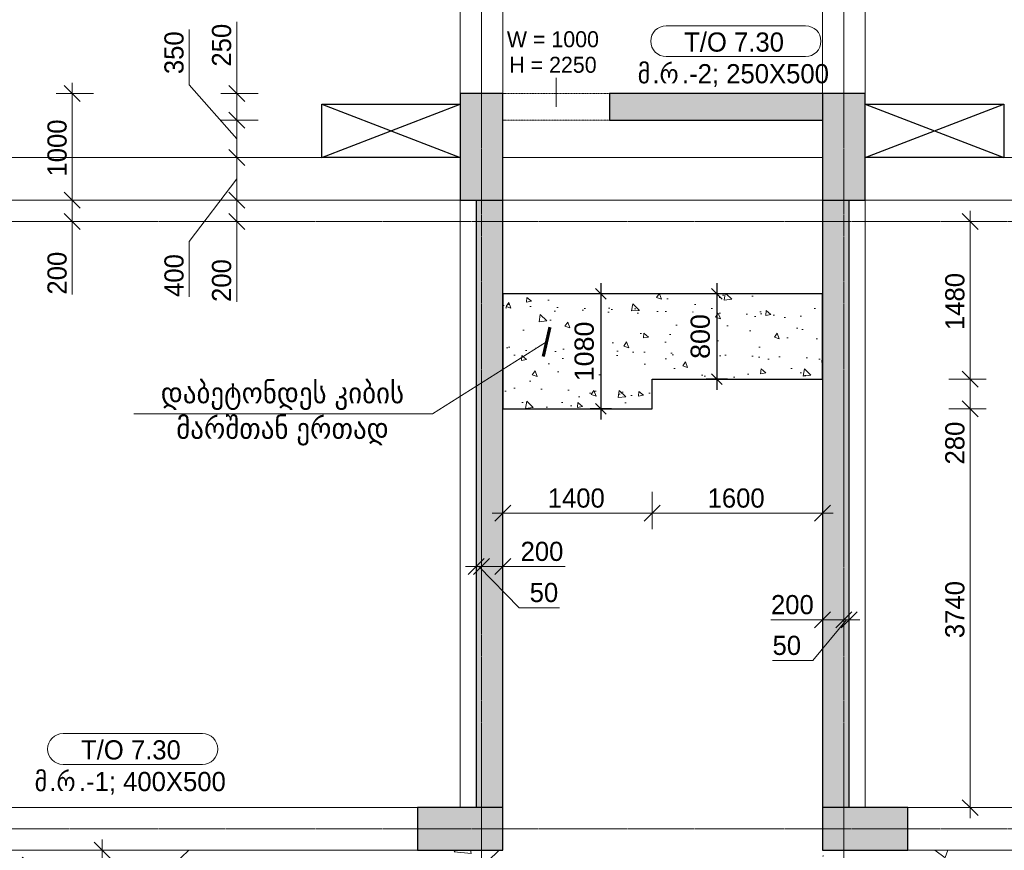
# Model space of a CAD drawing. Header units: millimetres. Extents: x -21500 to 4800, y -5900 to 33113.
# Tile 3 of 8: x -14384 to -5145, y -200 to 7592. Entities that reach past the tile are written whole.
import ezdxf

# ---------------------------------------------------------------- set-up
doc = ezdxf.new("R2010")
doc.units = ezdxf.units.MM
for name, pattern in [('StructuralPlan-L02$0$Grid Line', [22.225, 12.7, -3.175, 3.175, -3.175]), ('StructuralPlan-L02$0$Hidden', [7.14375, 4.7625, -2.38125]), ('StructuralPlan-L02$0$Hidden 1_5', [2.2, 1.5, -0.7]), ('StructuralPlan-L02$0$Overhead', [3.96875, 2.38125, -1.5875])]:
    doc.linetypes.add(name, pattern=pattern)
doc.layers.get('Defpoints').update_dxf_attribs({"color": 6})
for name, color, linetype, lineweight in [('S - DIM', 7, 'Continuous', 5), ('S - HATCH', 252, 'Continuous', 5), ('S - LINE', 7, 'Continuous', 20), ('S - SLAB', 7, 'Continuous', 30), ('S - TEXT', 7, 'Continuous', 9), ('StructuralPlan-L02$0$A-010-D_DIM', 7, 'Continuous', 5), ('StructuralPlan-L02$0$A-010-D_DIM-100', 7, 'Continuous', 5), ('StructuralPlan-L02$0$A-200-M_WALL_EXT', 7, 'Continuous', 30), ('StructuralPlan-L02$0$A-200-M_WALL_PAT', 7, 'Continuous', 30), ('StructuralPlan-L02$0$A-230-M_FLOOR', 7, 'Continuous', 30), ('StructuralPlan-L02$0$A-230-MH_FLOOR', 7, 'StructuralPlan-L02$0$Hidden', 15), ('StructuralPlan-L02$0$A-325-A_DOOR', 7, 'Continuous', 5), ('StructuralPlan-L02$0$A-325-M_DOOR', 7, 'Continuous', 5), ('StructuralPlan-L02$0$S-280-A_STRUCT_FRAME', 7, 'Continuous', 5), ('StructuralPlan-L02$0$S-280-M_COLUMN', 7, 'Continuous', 30), ('StructuralPlan-L02$0$S-280-M_COLUMN main', 7, 'Continuous', 30), ('StructuralPlan-L02$0$S-280-M_STRUCT_FRAME 4', 7, 'StructuralPlan-L02$0$Hidden 1_5', 5), ('StructuralPlan-L02$0$Z-030-M_GRID', 7, 'Continuous', 5)]:
    doc.layers.add(name, color=color, linetype=linetype, lineweight=lineweight)
doc.styles.add('Cubicon', font='Cubicon.ttf')
doc.styles.get("Standard").update_dxf_attribs({"font": 'arial.ttf'})
doc.styles.add('StructuralPlan-L02$0$Cubicon_2', font='Cubicon.ttf', dxfattribs={"height": 180})
doc.styles.add('StructuralPlan-L02$0$Cubicon_3', font='Cubicon.ttf', dxfattribs={"height": 150})
doc.styles.add('StructuralPlan-L02$0$Cubicon_4', font='Cubicon.ttf', dxfattribs={"height": 180})
doc.linetypes.add('ZIGZAG', pattern='A,0.00254,-5.08,[131,ltypeshp.shx,S=5.08,R=0,X=-5.08,Y=0],-10.16,[131,ltypeshp.shx,S=5.08,R=180,X=5.08,Y=0],-5.08', length=20.32254)
doc.dimstyles.new('CUB-M-100', dxfattribs={"dimscale": 100, "dimtxt": 1.8, "dimasz": 1.5, "dimexe": 1.5, "dimexo": 2, "dimgap": 1, "dimtad": 0, "dimdec": 0, "dimzin": 3, "dimdsep": 46, "dimtxsty": 'Cubicon', "dimblk": 'OBLIQUE', "dimcen": 1.5, "dimdle": 1, "dimazin": 2, "dimtfac": 0.75, "dimtdec": 0, "dimtmove": 0, "dimatfit": 3, "dimldrblk": 'SMALL', "dimfxl": 1, "dimtolj": 1, "dimtzin": 0, "dimlwd": -1, "dimlwe": -1, "dimarcsym": 0})
doc.dimstyles.new('SPDS 100', dxfattribs={"dimscale": 100, "dimtxt": 1.8, "dimasz": 1, "dimexe": 1, "dimexo": 0.625, "dimtad": 1, "dimdec": 0, "dimrnd": 0.001, "dimtxsty": 'Standard', "dimblk": 'OBLIQUE', "dimcen": 2.5, "dimdle": 1, "dimadec": 0, "dimazin": 2, "dimtfac": 0.75, "dimtdec": 0, "dimtmove": 1, "dimatfit": 3, "dimldrblk": 'OBLIQUE', "dimfxl": 1, "dimfxlon": 1, "dimtolj": 1, "dimarcsym": 0})
doc.dimstyles.new('StructuralPlan-L02$0$CUB_DIM_1_8', dxfattribs={"dimscale": 304.8, "dimtxt": 181.601257, "dimasz": 0.492126, "dimexe": 0.492126, "dimexo": 0.0625, "dimgap": 0, "dimtad": 1, "dimdec": 0, "dimzin": 0, "dimdsep": 46, "dimtxsty": 'StructuralPlan-L02$0$Cubicon_2', "dimblk1": 'StructuralPlan-L02$0$_Oblique', "dimblk2": 'StructuralPlan-L02$0$_Oblique', "dimsah": 1, "dimcen": 0.09, "dimdle": 0.328084, "dimazin": 0, "dimtfac": 1, "dimtdec": 4, "dimtix": 1, "dimtmove": 0, "dimatfit": 3, "dimfxl": 0.656168, "dimfxlon": 1, "dimtvp": 1, "dimtolj": 1, "dimtzin": 0, "dimarcsym": 2})
doc.dimstyles.new('StructuralPlan-L02$0$CUB_DIM_1_8_1', dxfattribs={"dimscale": 304.8, "dimtxt": 181.601257, "dimasz": 0.492126, "dimexe": 0.492126, "dimexo": 0.0625, "dimgap": 0, "dimtad": 1, "dimdec": 0, "dimzin": 0, "dimdsep": 46, "dimtxsty": 'StructuralPlan-L02$0$Cubicon_2', "dimblk1": 'StructuralPlan-L02$0$_Oblique', "dimblk2": 'StructuralPlan-L02$0$_Oblique', "dimsah": 1, "dimcen": 0.09, "dimdle": 0.328084, "dimazin": 0, "dimtfac": 1, "dimtdec": 4, "dimtix": 1, "dimtmove": 1, "dimatfit": 3, "dimfxl": 0.656168, "dimfxlon": 1, "dimtvp": 1, "dimtolj": 1, "dimtzin": 0, "dimarcsym": 2})
pattern_1 = [(43.548, (-111060.8, -88068.5), (-1382.423, 1454.328), []), (48.548, (-111060.8, -88068.5), (1914.067, -216.457), [200.653, -2207.183]), (353.548, (-111060.8, -88068.5), (-320.1, 2021.156), [160.522, -1765.746]), (99, (-110901.3, -88086.5), (1593.953, 1804.714), [170.528, -1875.818]), (44.733, (-111047.3, -87533.6), (2843.137, -514.994), [300.98, -3310.774]), (95.184, (-110810.4, -87576.5), (2565.79, 2541.947), [255.794, -2813.726]), (349.733, (-111047.3, -87533.6), (2565.77, 2541.965), [240.784, -2648.62]), (19.548, (-110783.2, -87674.1), (1569.14, -1117.276), [200.653, -2207.183]), (324.548, (-110783.2, -87674.1), (699.908, 1922.927), [160.522, -1765.746]), (70, (-110652.5, -87767.2), (2269.045, 805.675), [170.528, -1875.818]), (36.048, (-111060.84, -88068.5), (36.7263, 593.0033), [14.95, -1147.9456, 14.95, -1180.05, -1181.623]), (36.048, (-111060.84, -88068.5), (36.7263, 593.0033), [-2357.8956, 14.95, -1166.673]), (6.048, (-111060.84, -88068.5), (486.881, 691.3504), [14.95, -666.3784, 14.95, -1121.192, -450.3545]), (6.048, (-111060.84, -88068.5), (486.881, 691.3504), [-1817.47, 14.95, -435.4045]), (326.048, (-111458.45, -88058.43), (950.791, -64.3417), [14.95, -430.9455, 14.95, -1376.244, -1846.0075]), (326.048, (-111458.45, -88058.43), (950.791, -64.3417), [-1837.0896, 14.95, -1831.0575]), (316.048, (-111636.75, -88053.9), (1044.3507, 152.131), [14.95, -564.714, 14.95, -908.9456, -1310.933]), (316.048, (-111636.75, -88053.9), (1044.3507, 152.131), [-1503.56, 14.95, -1295.983])]

# ---------------------------------------------------------------- blocks, each defined once
blk = doc.blocks.new('StructuralPlan-L02$0$00_CUB_DR_XX ღიობი - B1_1000X2250_USED-2918424-L02')
at = {"layer": 'StructuralPlan-L02$0$A-325-M_DOOR', "linetype": 'StructuralPlan-L02$0$Overhead'}
for p, q in [((-508.2, 125), (491.8, 125)), ((-508.2, -125), (491.8, -125))]:
    blk.add_line(p, q, dxfattribs=at)
blk = doc.blocks.new('StructuralPlan-L02$0$00_CUB_რიგელის თეგი_ზედა ნიშნული_კვეთი_მარკირება - მარკირება-კვეთი-ნიშნული-1405924-L02')
at = {"layer": 'StructuralPlan-L02$0$S-280-A_STRUCT_FRAME'}
for p, q in [((6.541, 3.047), (-6.541, 3.047)), ((-6.541, 0.156), (6.541, 0.156))]:
    blk.add_line(p, q, dxfattribs=at)
for centre, start, end in [((-6.541, 1.602), 90, 270), ((6.541, 1.602), 270, 90)]:
    blk.add_arc(centre, 1.445, start, end, dxfattribs=at)
blk = doc.blocks.new('StructuralPlan-L02$0$DIMBLOCK55-L02')
at = {"layer": 'StructuralPlan-L02$0$A-010-D_DIM-100', "transparency": 16777216}
for p, q in [((-6850, 1961.5), (-6850, 2161.5)), ((-6650, 1961.5), (-6650, 2161.5)), ((-6850, 1961.5), (-6775, 2036.5)), ((-6650, 1961.5), (-6575, 2036.5)), ((-7334.8, 1961.5), (-6815.7, 1961.5)), ((-6950, 1961.5), (-6650, 1961.5)), ((-6850, 1961.5), (-6925, 1886.5)), ((-6850, 1961.5), (-6850, 1811.5)), ((-6815.7, 1961.5), (-6750, 1961.5)), ((-6650, 1961.5), (-6725, 1886.5)), ((-6650, 1961.5), (-6650, 1811.5))]:
    blk.add_line(p, q, dxfattribs=at)
at = {"layer": 'StructuralPlan-L02$0$A-010-D_DIM-100', "color": 0, "transparency": 16777216, "insert": (-7334.8, 2194.6), "char_height": 180, "width": 502.896, "attachment_point": 1, "line_spacing_factor": 0.931288, "style": 'StructuralPlan-L02$0$Cubicon_2'}
blk.add_mtext('200', dxfattribs=at)
blk = doc.blocks.new('StructuralPlan-L02$0$_Oblique')
at = {"color": 0, "linetype": 'ByBlock', "lineweight": -2}
blk.add_line((-0.5, -0.5), (0.5, 0.5), dxfattribs=at)
blk = doc.blocks.new('StructuralPlan-L02$0$DIMBLOCK56-L02')
at = {"layer": 'StructuralPlan-L02$0$A-010-D_DIM-100', "transparency": 16777216}
for p, q in [((-6650, 1961.5), (-6650, 2161.5)), ((-6600, 1961.5), (-6600, 2161.5)), ((-6650, 1961.5), (-6575, 2036.5)), ((-6600, 1961.5), (-6525, 2036.5)), ((-6940.6, 1579.6), (-6625, 1961.5)), ((-6650, 1961.5), (-6725, 1886.5)), ((-6600, 1961.5), (-6675, 1886.5)), ((-6650, 1961.5), (-6500, 1961.5)), ((-6650, 1961.5), (-6650, 1811.5)), ((-6600, 1961.5), (-6600, 1811.5)), ((-7320, 1579.6), (-6940.6, 1579.6))]:
    blk.add_line(p, q, dxfattribs=at)
at = {"layer": 'StructuralPlan-L02$0$A-010-D_DIM-100', "color": 0, "transparency": 16777216, "insert": (-7320, 1812.6), "char_height": 180, "width": 335.264, "attachment_point": 1, "line_spacing_factor": 0.931288, "style": 'StructuralPlan-L02$0$Cubicon_2'}
blk.add_mtext('50', dxfattribs=at)
blk = doc.blocks.new('StructuralPlan-L02$0$DIMBLOCK57-L02')
at = {"layer": 'StructuralPlan-L02$0$A-010-D_DIM-100', "transparency": 16777216}
for p, q in [((-10100, 2461.5), (-10100, 2661.5)), ((-10050, 2461.5), (-10050, 2661.5)), ((-10100, 2461.5), (-10025, 2536.5)), ((-10050, 2461.5), (-9975, 2536.5)), ((-10200, 2461.5), (-10050, 2461.5)), ((-10100, 2461.5), (-10175, 2386.5)), ((-10050, 2461.5), (-10125, 2386.5)), ((-10100, 2461.5), (-10100, 2311.5)), ((-9698.7, 2075.7), (-10075, 2461.5)), ((-10050, 2461.5), (-10050, 2311.5)), ((-9319.3, 2075.7), (-9698.7, 2075.7))]:
    blk.add_line(p, q, dxfattribs=at)
at = {"layer": 'StructuralPlan-L02$0$A-010-D_DIM-100', "color": 0, "transparency": 16777216, "insert": (-9598.7, 2308.8), "char_height": 180, "width": 335.264, "attachment_point": 1, "line_spacing_factor": 0.931288, "style": 'StructuralPlan-L02$0$Cubicon_2'}
blk.add_mtext('50', dxfattribs=at)
blk = doc.blocks.new('StructuralPlan-L02$0$DIMBLOCK58-L02')
at = {"layer": 'StructuralPlan-L02$0$A-010-D_DIM-100', "transparency": 16777216}
for p, q in [((-10050, 2461.5), (-10050, 2661.5)), ((-9850, 2461.5), (-9850, 2661.5)), ((-10050, 2461.5), (-9975, 2536.5)), ((-9850, 2461.5), (-9775, 2536.5)), ((-10050, 2461.5), (-10125, 2386.5)), ((-10050, 2461.5), (-9750, 2461.5)), ((-10050, 2461.5), (-10050, 2311.5)), ((-9784.2, 2461.5), (-9950, 2461.5)), ((-9850, 2461.5), (-9925, 2386.5)), ((-9850, 2461.5), (-9850, 2311.5)), ((-9265.2, 2461.5), (-9784.2, 2461.5))]:
    blk.add_line(p, q, dxfattribs=at)
at = {"layer": 'StructuralPlan-L02$0$A-010-D_DIM-100', "color": 0, "transparency": 16777216, "insert": (-9684.2, 2694.6), "char_height": 180, "width": 502.896, "attachment_point": 1, "line_spacing_factor": 0.931288, "style": 'StructuralPlan-L02$0$Cubicon_2'}
blk.add_mtext('200', dxfattribs=at)
blk = doc.blocks.new('StructuralPlan-L02$0$DIMBLOCK64-L02')
at = {"layer": 'StructuralPlan-L02$0$A-010-D_DIM-100', "transparency": 16777216}
for p, q in [((-5466.7, 3940), (-5541.7, 4015)), ((-5466.7, 3940), (-5666.7, 3940)), ((-5466.7, 100), (-5466.7, 3940)), ((-5466.7, 3940), (-5391.7, 3865)), ((-5466.7, 3940), (-5316.7, 3940)), ((-5466.7, 200), (-5666.7, 200)), ((-5466.7, 200), (-5541.7, 275)), ((-5466.7, 200), (-5391.7, 125)), ((-5466.7, 200), (-5316.7, 200))]:
    blk.add_line(p, q, dxfattribs=at)
at = {"layer": 'StructuralPlan-L02$0$A-010-D_DIM-100', "color": 0, "transparency": 16777216, "insert": (-5699.8, 1790.6), "char_height": 180, "width": 670.528, "attachment_point": 1, "rotation": 90, "line_spacing_factor": 0.931288, "style": 'StructuralPlan-L02$0$Cubicon_2'}
blk.add_mtext('3740', dxfattribs=at)
blk = doc.blocks.new('StructuralPlan-L02$0$DIMBLOCK65-L02')
at = {"layer": 'StructuralPlan-L02$0$A-010-D_DIM-100', "transparency": 16777216}
for p, q in [((-5466.7, 4220), (-5541.7, 4295)), ((-5466.7, 4220), (-5666.7, 4220)), ((-5466.7, 3940), (-5466.7, 4220)), ((-5466.7, 4220), (-5391.7, 4145)), ((-5466.7, 4220), (-5316.7, 4220)), ((-5466.7, 3938.6), (-5466.7, 4080)), ((-5466.7, 3940), (-5541.7, 4015)), ((-5466.7, 3940), (-5666.7, 3940)), ((-5466.7, 3940), (-5391.7, 3865)), ((-5466.7, 3940), (-5316.7, 3940)), ((-5466.7, 3419.5), (-5466.7, 3938.6))]:
    blk.add_line(p, q, dxfattribs=at)
at = {"layer": 'StructuralPlan-L02$0$A-010-D_DIM-100', "color": 0, "transparency": 16777216, "insert": (-5699.8, 3419.5), "char_height": 180, "width": 502.896, "attachment_point": 1, "rotation": 90, "line_spacing_factor": 0.931288, "style": 'StructuralPlan-L02$0$Cubicon_2'}
blk.add_mtext('280', dxfattribs=at)
blk = doc.blocks.new('StructuralPlan-L02$0$DIMBLOCK66-L02')
at = {"layer": 'StructuralPlan-L02$0$A-010-D_DIM-100', "transparency": 16777216}
for p, q in [((-5466.7, 5700), (-5541.7, 5775)), ((-5466.7, 4220), (-5466.7, 5800)), ((-5466.7, 5700), (-5666.7, 5700)), ((-5466.7, 5700), (-5391.7, 5625)), ((-5466.7, 5700), (-5316.7, 5700)), ((-5466.7, 4220), (-5541.7, 4295)), ((-5466.7, 4220), (-5666.7, 4220)), ((-5466.7, 4220), (-5391.7, 4145)), ((-5466.7, 4220), (-5316.7, 4220))]:
    blk.add_line(p, q, dxfattribs=at)
at = {"layer": 'StructuralPlan-L02$0$A-010-D_DIM-100', "color": 0, "transparency": 16777216, "insert": (-5699.8, 4680.6), "char_height": 180, "width": 670.528, "attachment_point": 1, "rotation": 90, "line_spacing_factor": 0.931288, "style": 'StructuralPlan-L02$0$Cubicon_2'}
blk.add_mtext('1480', dxfattribs=at)
blk = doc.blocks.new('StructuralPlan-L02$0$DIMBLOCK67-L02')
at = {"layer": 'StructuralPlan-L02$0$A-010-D_DIM-100', "transparency": 16777216}
for p, q in [((-9850, 2961.5), (-9850, 3161.5)), ((-8450, 2961.5), (-8450, 3161.5)), ((-9950, 2961.5), (-8450, 2961.5)), ((-9850, 2961.5), (-9925, 2886.5)), ((-9850, 2961.5), (-9775, 3036.5)), ((-9850, 2961.5), (-9850, 2811.5)), ((-8450, 2961.5), (-8525, 2886.5)), ((-8450, 2961.5), (-8375, 3036.5)), ((-8450, 2961.5), (-8450, 2811.5))]:
    blk.add_line(p, q, dxfattribs=at)
at = {"layer": 'StructuralPlan-L02$0$A-010-D_DIM-100', "color": 0, "transparency": 16777216, "insert": (-9429.4, 3194.6), "char_height": 180, "width": 670.528, "attachment_point": 1, "line_spacing_factor": 0.931288, "style": 'StructuralPlan-L02$0$Cubicon_2'}
blk.add_mtext('1400', dxfattribs=at)
blk = doc.blocks.new('StructuralPlan-L02$0$DIMBLOCK68-L02')
at = {"layer": 'StructuralPlan-L02$0$A-010-D_DIM-100', "transparency": 16777216}
for p, q in [((-8450, 2961.5), (-8450, 3161.5)), ((-6850, 2961.5), (-6850, 3161.5)), ((-8450, 2961.5), (-8525, 2886.5)), ((-8450, 2961.5), (-8375, 3036.5)), ((-8450, 2961.5), (-6750, 2961.5)), ((-8450, 2961.5), (-8450, 2811.5)), ((-6850, 2961.5), (-6925, 2886.5)), ((-6850, 2961.5), (-6775, 3036.5)), ((-6850, 2961.5), (-6850, 2811.5))]:
    blk.add_line(p, q, dxfattribs=at)
at = {"layer": 'StructuralPlan-L02$0$A-010-D_DIM-100', "color": 0, "transparency": 16777216, "insert": (-7929.4, 3194.6), "char_height": 180, "width": 670.528, "attachment_point": 1, "line_spacing_factor": 0.931288, "style": 'StructuralPlan-L02$0$Cubicon_2'}
blk.add_mtext('1600', dxfattribs=at)
blk = doc.blocks.new('StructuralPlan-L02$0$DIMBLOCK69-L02')
at = {"layer": 'StructuralPlan-L02$0$A-010-D_DIM-100', "transparency": 16777216}
for p, q in [((-13610.5, -200), (-13685.5, -125)), ((-13610.5, -2300), (-13610.5, -100)), ((-13610.5, -200), (-13810.5, -200)), ((-13610.5, -200), (-13535.5, -275)), ((-13610.5, -200), (-13460.5, -200)), ((-13610.5, -2200), (-13810.5, -2200)), ((-13610.5, -2200), (-13685.5, -2125)), ((-13610.5, -2200), (-13535.5, -2275)), ((-13610.5, -2200), (-13460.5, -2200))]:
    blk.add_line(p, q, dxfattribs=at)
at = {"layer": 'StructuralPlan-L02$0$A-010-D_DIM-100', "color": 0, "transparency": 16777216, "insert": (-13843.6, -1479.4), "char_height": 180, "width": 670.528, "attachment_point": 1, "rotation": 90, "line_spacing_factor": 0.931288, "style": 'StructuralPlan-L02$0$Cubicon_2'}
blk.add_mtext('2000', dxfattribs=at)
blk = doc.blocks.new('StructuralPlan-L02$0$DIMBLOCK80-L02')
at = {"layer": 'StructuralPlan-L02$0$A-010-D_DIM-100', "transparency": 16777216}
for p, q in [((-12346.8, 5900), (-12421.8, 5975)), ((-12346.8, 5900), (-12546.8, 5900)), ((-12346.8, 5600), (-12346.8, 5900)), ((-12346.8, 5900), (-12271.8, 5825)), ((-12346.8, 5900), (-12196.8, 5900)), ((-12346.8, 5700), (-12421.8, 5775)), ((-12346.8, 5463), (-12346.8, 5800)), ((-12346.8, 5700), (-12546.8, 5700)), ((-12346.8, 5700), (-12271.8, 5625)), ((-12346.8, 5700), (-12196.8, 5700)), ((-12346.8, 4944), (-12346.8, 5463))]:
    blk.add_line(p, q, dxfattribs=at)
at = {"layer": 'StructuralPlan-L02$0$A-010-D_DIM-100', "color": 0, "transparency": 16777216, "insert": (-12579.9, 4944), "char_height": 180, "width": 502.896, "attachment_point": 1, "rotation": 90, "line_spacing_factor": 0.931288, "style": 'StructuralPlan-L02$0$Cubicon_2'}
blk.add_mtext('200', dxfattribs=at)
blk = doc.blocks.new('StructuralPlan-L02$0$DIMBLOCK81-L02')
at = {"layer": 'StructuralPlan-L02$0$A-010-D_DIM-100', "transparency": 16777216}
for p, q in [((-12346.8, 6300), (-12421.8, 6375)), ((-12346.8, 6300), (-12546.8, 6300)), ((-12346.8, 5900), (-12346.8, 6300)), ((-12346.8, 6300), (-12271.8, 6225)), ((-12346.8, 6300), (-12196.8, 6300)), ((-12793.1, 5510.2), (-12346.8, 6100)), ((-12346.8, 5900), (-12421.8, 5975)), ((-12346.8, 5900), (-12546.8, 5900)), ((-12346.8, 5900), (-12271.8, 5825)), ((-12346.8, 5900), (-12196.8, 5900)), ((-12793.1, 4991.1), (-12793.1, 5510.2))]:
    blk.add_line(p, q, dxfattribs=at)
at = {"layer": 'StructuralPlan-L02$0$A-010-D_DIM-100', "color": 0, "transparency": 16777216, "insert": (-13026.2, 4991.1), "char_height": 180, "width": 502.896, "attachment_point": 1, "rotation": 90, "line_spacing_factor": 0.931288, "style": 'StructuralPlan-L02$0$Cubicon_2'}
blk.add_mtext('400', dxfattribs=at)
blk = doc.blocks.new('StructuralPlan-L02$0$DIMBLOCK82-L02')
at = {"layer": 'StructuralPlan-L02$0$A-010-D_DIM-100', "transparency": 16777216}
for p, q in [((-12793.1, 7500.3), (-12793.1, 6981.2)), ((-12793.1, 6981.2), (-12346.8, 6475)), ((-12346.8, 6650), (-12421.8, 6725)), ((-12346.8, 6650), (-12496.8, 6650)), ((-12346.8, 6300), (-12346.8, 6650)), ((-12346.8, 6650), (-12271.8, 6575)), ((-12346.8, 6650), (-12146.8, 6650)), ((-12346.8, 6300), (-12421.8, 6375)), ((-12346.8, 6300), (-12546.8, 6300)), ((-12346.8, 6300), (-12271.8, 6225)), ((-12346.8, 6300), (-12196.8, 6300))]:
    blk.add_line(p, q, dxfattribs=at)
at = {"layer": 'StructuralPlan-L02$0$A-010-D_DIM-100', "color": 0, "transparency": 16777216, "insert": (-13026.2, 7081.2), "char_height": 180, "width": 502.896, "attachment_point": 1, "rotation": 90, "line_spacing_factor": 0.931288, "style": 'StructuralPlan-L02$0$Cubicon_2'}
blk.add_mtext('350', dxfattribs=at)
blk = doc.blocks.new('StructuralPlan-L02$0$DIMBLOCK83-L02')
at = {"layer": 'StructuralPlan-L02$0$A-010-D_DIM-100', "transparency": 16777216}
for p, q in [((-12346.8, 7571), (-12346.8, 7051.9)), ((-12346.8, 7051.9), (-12346.8, 6775)), ((-12346.8, 6900), (-12421.8, 6975)), ((-12346.8, 6650), (-12346.8, 7000)), ((-12346.8, 6900), (-12496.8, 6900)), ((-12346.8, 6900), (-12271.8, 6825)), ((-12346.8, 6900), (-12146.8, 6900)), ((-12346.8, 6650), (-12421.8, 6725)), ((-12346.8, 6650), (-12496.8, 6650)), ((-12346.8, 6650), (-12271.8, 6575)), ((-12346.8, 6650), (-12146.8, 6650))]:
    blk.add_line(p, q, dxfattribs=at)
at = {"layer": 'StructuralPlan-L02$0$A-010-D_DIM-100', "color": 0, "transparency": 16777216, "insert": (-12579.9, 7151.9), "char_height": 180, "width": 502.896, "attachment_point": 1, "rotation": 90, "line_spacing_factor": 0.931288, "style": 'StructuralPlan-L02$0$Cubicon_2'}
blk.add_mtext('250', dxfattribs=at)
blk = doc.blocks.new('StructuralPlan-L02$0$DIMBLOCK92-L02')
at = {"layer": 'StructuralPlan-L02$0$A-010-D_DIM-100', "transparency": 16777216}
for p, q in [((-13890.5, 5900), (-13965.5, 5975)), ((-13890.5, 5900), (-14040.5, 5900)), ((-13890.5, 5600), (-13890.5, 5900)), ((-13890.5, 5900), (-13815.5, 5825)), ((-13890.5, 5900), (-13690.5, 5900)), ((-13890.5, 5700), (-13965.5, 5775)), ((-13890.5, 5532.6), (-13890.5, 5800)), ((-13890.5, 5700), (-14040.5, 5700)), ((-13890.5, 5700), (-13815.5, 5625)), ((-13890.5, 5700), (-13674, 5700)), ((-13890.5, 5013.5), (-13890.5, 5532.6))]:
    blk.add_line(p, q, dxfattribs=at)
at = {"layer": 'StructuralPlan-L02$0$A-010-D_DIM-100', "color": 0, "transparency": 16777216, "insert": (-14123.6, 5013.5), "char_height": 180, "width": 502.896, "attachment_point": 1, "rotation": 90, "line_spacing_factor": 0.931288, "style": 'StructuralPlan-L02$0$Cubicon_2'}
blk.add_mtext('200', dxfattribs=at)
blk = doc.blocks.new('StructuralPlan-L02$0$DIMBLOCK93-L02')
at = {"layer": 'StructuralPlan-L02$0$A-010-D_DIM-100', "transparency": 16777216}
for p, q in [((-13890.5, 6900), (-13965.5, 6975)), ((-13890.5, 5900), (-13890.5, 7000)), ((-13890.5, 6900), (-14040.5, 6900)), ((-13890.5, 6900), (-13815.5, 6825)), ((-13890.5, 6900), (-13690.5, 6900)), ((-13890.5, 5900), (-13965.5, 5975)), ((-13890.5, 5900), (-14040.5, 5900)), ((-13890.5, 5900), (-13815.5, 5825)), ((-13890.5, 5900), (-13690.5, 5900))]:
    blk.add_line(p, q, dxfattribs=at)
at = {"layer": 'StructuralPlan-L02$0$A-010-D_DIM-100', "color": 0, "transparency": 16777216, "insert": (-14123.6, 6120.6), "char_height": 180, "width": 670.528, "attachment_point": 1, "rotation": 90, "line_spacing_factor": 0.931288, "style": 'StructuralPlan-L02$0$Cubicon_2'}
blk.add_mtext('1000', dxfattribs=at)
blk = doc.blocks.new('A$C48b6c5dc')
at = {"layer": 'S - HATCH', "lineweight": 0, "transparency": 33554684}
h = blk.add_hatch(dxfattribs=at)
h.set_pattern_fill('FP_7', color=256, scale=3.567164, angle=-135, style=0, pattern_type=2)
h.set_pattern_definition(pattern_1)
h.paths.add_polyline_path([(-16300, -200), (-16300, -2200), (-9850, -2200), (-9850, -200)])
h = blk.add_hatch(dxfattribs=at)
h.set_pattern_fill('FP_7', color=256, scale=3.567164, angle=-135, style=0, pattern_type=2)
h.set_pattern_definition(pattern_1)
h.paths.add_polyline_path([(-400, -2200), (-400, -200), (-6850, -200), (-6850, -2200)])
blk = doc.blocks.new('_Oblique')
at = {"color": 0, "linetype": 'ByBlock', "lineweight": -2}
blk.add_line((-0.5, -0.5), (0.5, 0.5), dxfattribs=at)
blk = doc.blocks.new('*D15')
at = {"layer": 'Defpoints', "color": 0, "transparency": 16777216}
for p in [(-8575.2, 5020), (-8932, 3940), (-8575.2, 3940)]:
    blk.add_point(p, dxfattribs=at)
at = {"layer": 'S - DIM', "color": 0, "lineweight": -2, "transparency": 16777216}
for p, q in [((-8932, 5120), (-8932, 3840)), ((-8832, 5020), (-9032, 5020)), ((-8832, 3940), (-9032, 3940))]:
    blk.add_line(p, q, dxfattribs=at)
at = {"layer": 'S - DIM', "color": 0, "lineweight": -2, "transparency": 16777216, "xscale": 100, "yscale": 100, "zscale": 100}
for p, rotation in [((-8932, 5020), 90), ((-8932, 3940), 270)]:
    blk.add_blockref('_Oblique', p, dxfattribs=dict(at, rotation=rotation))
at = {"layer": 'S - DIM', "color": 0, "transparency": 16777216, "insert": (-9086.4, 4480), "char_height": 180, "attachment_point": 5, "rotation": 90, "bg_fill": 3, "box_fill_scale": 1.1, "bg_fill_color": 256, "bg_fill_true_color": 13158600, "bg_fill_transparency": 0}
blk.add_mtext('\\A1;1080', dxfattribs=at)
blk = doc.blocks.new('*D16')
at = {"layer": 'Defpoints', "color": 0, "transparency": 16777216}
for p in [(-7342.9, 5020), (-7842.8, 4220), (-7342.9, 4220)]:
    blk.add_point(p, dxfattribs=at)
at = {"layer": 'S - DIM', "color": 0, "lineweight": -2, "transparency": 16777216}
for p, q in [((-7842.8, 5120), (-7842.8, 4120)), ((-7742.8, 5020), (-7942.8, 5020)), ((-7742.8, 4220), (-7942.8, 4220))]:
    blk.add_line(p, q, dxfattribs=at)
at = {"layer": 'S - DIM', "color": 0, "lineweight": -2, "transparency": 16777216, "xscale": 100, "yscale": 100, "zscale": 100}
for p, rotation in [((-7842.8, 5020), 90), ((-7842.8, 4220), 270)]:
    blk.add_blockref('_Oblique', p, dxfattribs=dict(at, rotation=rotation))
at = {"layer": 'S - DIM', "color": 0, "transparency": 16777216, "insert": (-7997.2, 4620), "char_height": 180, "attachment_point": 5, "rotation": 90, "bg_fill": 3, "box_fill_scale": 1.1, "bg_fill_color": 256, "bg_fill_true_color": 13158600, "bg_fill_transparency": 0}
blk.add_mtext('\\A1;800', dxfattribs=at)
blk = doc.blocks.new('StructuralPlan-L02')
at = {"layer": 'StructuralPlan-L02$0$A-200-M_WALL_PAT', "true_color": 0xa4a4a4}
for points in [[(-6850, 6650), (-6850, 6900), (-8850, 6900), (-8850, 6650), (-8350, 6650)], [(-9850, 200), (-9850, 5900), (-10100, 5900), (-10100, 200)], [(-6600, 200), (-6600, 5900), (-6850, 5900), (-6850, 200)]]:
    blk.add_hatch(color=253, dxfattribs=at).paths.add_polyline_path(points)
at = {"layer": 'StructuralPlan-L02$0$S-280-M_COLUMN main', "true_color": 0xa4a4a4}
for points in [[(-9850, 5900), (-9850, 6900), (-10250, 6900), (-10250, 5900), (-10100, 5900)], [(-6450, 5900), (-6450, 6900), (-6850, 6900), (-6850, 5900), (-6541.9, 5900)], [(-10100, -200), (-9850, -200), (-9850, 200), (-10650, 200), (-10650, -200)], [(-6050, -200), (-6050, 200), (-6850, 200), (-6850, -200), (-6600, -200)]]:
    blk.add_hatch(color=253, dxfattribs=at).paths.add_polyline_path(points)
at = {"lineweight": 30}
for p, q in [((-11550, 6800), (-10250, 6300)), ((-11550, 6300), (-10250, 6800)), ((-6450, 6800), (-5150, 6300)), ((-6450, 6300), (-5150, 6800))]:
    blk.add_line(p, q, dxfattribs=at)
at = {"layer": 'StructuralPlan-L02$0$A-200-M_WALL_EXT'}
for p, q in [((-6850, 6900), (-8850, 6900)), ((-8850, 6900), (-8850, 6650)), ((-8850, 6650), (-6850, 6650)), ((-10100, 5900), (-10100, 200)), ((-9850, 200), (-9850, 5900)), ((-6850, 5900), (-6850, 200)), ((-6600, 200), (-6600, 5900))]:
    blk.add_line(p, q, dxfattribs=at)
at = {"layer": 'StructuralPlan-L02$0$A-230-M_FLOOR'}
for p, q in [((-11550, 6300), (-11550, 6800)), ((-11550, 6800), (-10250, 6800)), ((-6450, 6800), (-5150, 6800)), ((-5150, 6800), (-5150, 6300)), ((-10250, 6300), (-11550, 6300)), ((-5150, 6300), (-6450, 6300)), ((-8450, 3940), (-8450, 4220)), ((-8450, 4220), (-6850, 4220)), ((-9850, 3940), (-8450, 3940))]:
    blk.add_line(p, q, dxfattribs=at)
at = {"layer": 'StructuralPlan-L02$0$A-230-MH_FLOOR'}
for p, q in [((-15500, -200), (-10650, -200)), ((-6050, -200), (-1200, -200))]:
    blk.add_line(p, q, dxfattribs=at)
at = {"layer": 'StructuralPlan-L02$0$A-325-A_DOOR'}
blk.add_line((-9350, 6775), (-9350, 7047.3), dxfattribs=at)
at = {"layer": 'StructuralPlan-L02$0$S-280-M_COLUMN'}
for p, q in [((-10250, 6900), (-10250, 5900)), ((-9850, 6900), (-10250, 6900)), ((-9850, 5900), (-9850, 6900)), ((-6450, 6900), (-6850, 6900)), ((-6450, 5900), (-6450, 6900)), ((-6850, 6650), (-6850, 5900)), ((-10250, 5900), (-10100, 5900)), ((-6600, 5900), (-6450, 5900)), ((-10100, 200), (-10650, 200)), ((-10650, 200), (-10650, -200)), ((-9850, -200), (-9850, 200)), ((-6850, 200), (-6850, -200)), ((-6050, 200), (-6600, 200)), ((-6050, -200), (-6050, 200)), ((-10650, -200), (-9850, -200)), ((-6850, -200), (-6050, -200))]:
    blk.add_line(p, q, dxfattribs=at)
at = {"layer": 'StructuralPlan-L02$0$S-280-M_COLUMN main'}
for p, q in [((-6850, 6900), (-6850, 6650)), ((-10100, 5900), (-9850, 5900)), ((-6850, 5900), (-6600, 5900)), ((-9850, 200), (-10100, 200)), ((-6600, 200), (-6850, 200))]:
    blk.add_line(p, q, dxfattribs=at)
at = {"layer": 'StructuralPlan-L02$0$S-280-M_STRUCT_FRAME 4'}
for p, q in [((-10250, 6900), (-10250, 11100)), ((-6450, 11100), (-6450, 6900)), ((-9850, 9250), (-9850, 6900)), ((-6850, 6900), (-6850, 9250)), ((-15900, 6300), (-11550, 6300)), ((-9850, 6300), (-6850, 6300)), ((-5150, 6300), (-800, 6300)), ((-10250, 5900), (-15900, 5900)), ((-10250, 200), (-10250, 5900)), ((-6850, 5900), (-9850, 5900)), ((-6450, 5900), (-6450, 200)), ((-800, 5900), (-6450, 5900)), ((-15500, 200), (-10650, 200)), ((-6050, 200), (-1200, 200))]:
    blk.add_line(p, q, dxfattribs=at)
at = {"layer": 'StructuralPlan-L02$0$Z-030-M_GRID', "linetype": 'StructuralPlan-L02$0$Grid Line'}
for p, q in [((-10050, 22400), (-10050, -5000)), ((-6650, 22400), (-6650, -5000)), ((3900, 5700), (-20600, 5700)), ((3900, 0), (-20600, 0))]:
    blk.add_line(p, q, dxfattribs=at)
at = {"layer": 'StructuralPlan-L02$0$A-325-M_DOOR', "rotation": 180}
blk.add_blockref('StructuralPlan-L02$0$00_CUB_DR_XX ღიობი - B1_1000X2250_USED-2918424-L02', (-9358.2, 6775), dxfattribs=at)
at = {"layer": 'StructuralPlan-L02$0$S-280-A_STRUCT_FRAME', "xscale": 99.99999999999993, "yscale": 99.99999999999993, "zscale": 99.99999999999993}
for p in [(-7664.2, 7230), (-13323, 589.7)]:
    blk.add_blockref('StructuralPlan-L02$0$00_CUB_რიგელის თეგი_ზედა ნიშნული_კვეთი_მარკირება - მარკირება-კვეთი-ნიშნული-1405924-L02', p, dxfattribs=at)
at = {"layer": 'StructuralPlan-L02$0$A-325-A_DOOR', "char_height": 150, "attachment_point": 1, "style": 'StructuralPlan-L02$0$Cubicon_3'}
for s, insert, width in [('W = 1000', (-9813, 7483.8), 1114.346), ('H = 2250', (-9790.2, 7244.1), 1058.227)]:
    blk.add_mtext(s, dxfattribs=dict(at, insert=insert, width=width))
at = {"layer": 'StructuralPlan-L02$0$S-280-A_STRUCT_FRAME', "char_height": 180, "attachment_point": 1}
for s, insert, width, style in [('T/O 7.30', (-8149.5, 7472.4), 1162.447, 'StructuralPlan-L02$0$Cubicon_2'), ('\\fCubicon|b0|i0|c254|p2|;მ', (-8586, 7175.4), 168.354, 'StructuralPlan-L02$0$Cubicon_4'), ('\\fCubicon|b0|i0|c254|p2|;რ', (-8381, 7175.4), 256.54, 'StructuralPlan-L02$0$Cubicon_4'), ('.-2; 250X500', (-8169.3, 7175.4), 1715.611, 'StructuralPlan-L02$0$Cubicon_2'), ('\\fCubicon|b0|i0|c204|p2|;.', (-8447.1, 7175.4), 80.169, 'StructuralPlan-L02$0$Cubicon_2'), ('T/O 7.30', (-13808.4, 832.1), 1162.447, 'StructuralPlan-L02$0$Cubicon_2'), ('\\fCubicon|b0|i0|c254|p2|;მ', (-14244.9, 535.1), 168.354, 'StructuralPlan-L02$0$Cubicon_4'), ('\\fCubicon|b0|i0|c254|p2|;რ', (-14039.8, 535.1), 256.54, 'StructuralPlan-L02$0$Cubicon_4'), ('.-1; 400X500', (-13828.1, 535.1), 1715.611, 'StructuralPlan-L02$0$Cubicon_2'), ('\\fCubicon|b0|i0|c204|p2|;.', (-14106, 535.1), 80.169, 'StructuralPlan-L02$0$Cubicon_2')]:
    blk.add_mtext(s, dxfattribs=dict(at, insert=insert, width=width, style=style))
at = {"layer": 'StructuralPlan-L02$0$A-010-D_DIM'}
for base, p1, p2, override, picture, middle in [((-12346.8, 6650), (-12546.8, 6300), (-12146.8, 6650), {"dimpost": '<>', "dimfxl": 531.507291}, 'StructuralPlan-L02$0$DIMBLOCK82-L02', (-12906.2, 7332.7)), ((-12346.8, 6900), (-12146.8, 6650), (-12146.8, 6900), {"dimpost": '<>', "dimfxl": 250}, 'StructuralPlan-L02$0$DIMBLOCK83-L02', (-12459.9, 7403.4)), ((-12346.8, 6300), (-12546.8, 5900), (-12546.8, 6300), {"dimpost": '<>', "dimfxl": 400}, 'StructuralPlan-L02$0$DIMBLOCK81-L02', (-12906.2, 5242.5)), ((-13890.5, 5900), (-13674, 5700), (-13690.5, 5900), {"dimpost": '<>', "dimfxl": 200.677627}, 'StructuralPlan-L02$0$DIMBLOCK92-L02', (-14003.6, 5264.9)), ((-12346.8, 5900), (-12546.8, 5700), (-12546.8, 5900), {"dimpost": '<>', "dimfxl": 200}, 'StructuralPlan-L02$0$DIMBLOCK80-L02', (-12459.9, 5195.4)), ((-5466.7, 4220), (-5666.7, 3940), (-5666.7, 4220), {"dimpost": '<>', "dimfxl": 280}, 'StructuralPlan-L02$0$DIMBLOCK65-L02', (-5579.8, 3670.9))]:
    dim = blk.add_linear_dim(base=base, p1=p1, p2=p2, angle=90, dimstyle='StructuralPlan-L02$0$CUB_DIM_1_8_1', override=override, dxfattribs=at)
    dim.commit()
    dim.dimension.update_dxf_attribs({"geometry": picture, "text_midpoint": middle, "dimtype": 128, "text_rotation": 90})
for base, p1, p2, override, picture, middle in [((-13890.5, 6900), (-13690.5, 5900), (-13690.5, 6900), {"dimpost": '<>', "dimfxl": 1000}, 'StructuralPlan-L02$0$DIMBLOCK93-L02', (-13982.3, 6400)), ((-5466.7, 5700), (-5666.7, 4220), (-5666.7, 5700), {"dimpost": '<>', "dimfxl": 1480.000065}, 'StructuralPlan-L02$0$DIMBLOCK66-L02', (-5558.5, 4960)), ((-5466.7, 3940), (-5666.7, 200), (-5666.7, 3940), {"dimpost": '<>', "dimfxl": 3740.000014}, 'StructuralPlan-L02$0$DIMBLOCK64-L02', (-5558.6, 2070)), ((-13610.5, -200), (-13810.5, -2200), (-13810.5, -200), {"dimpost": '<>', "dimfxl": 2000}, 'StructuralPlan-L02$0$DIMBLOCK69-L02', (-13702.4, -1200))]:
    dim = blk.add_linear_dim(base=base, p1=p1, p2=p2, angle=90, dimstyle='StructuralPlan-L02$0$CUB_DIM_1_8', override=override, dxfattribs=at)
    dim.commit()
    dim.dimension.update_dxf_attribs({"geometry": picture, "text_midpoint": middle})
for base, p1, p2, override, picture, middle in [((-8450, 2961.5), (-9850, 3161.5), (-8450, 3161.5), {"dimpost": '<>', "dimfxl": 1399.999922}, 'StructuralPlan-L02$0$DIMBLOCK67-L02', (-9150, 3053.3)), ((-6850, 2961.5), (-8450, 3161.5), (-6850, 3161.5), {"dimpost": '<>', "dimfxl": 1600.000024}, 'StructuralPlan-L02$0$DIMBLOCK68-L02', (-7650, 3053.3))]:
    dim = blk.add_linear_dim(base=base, p1=p1, p2=p2, dimstyle='StructuralPlan-L02$0$CUB_DIM_1_8', override=override, dxfattribs=at)
    dim.commit()
    dim.dimension.update_dxf_attribs({"geometry": picture, "text_midpoint": middle})
for base, p1, p2, override, picture, middle in [((-9850, 2461.5), (-10050, 2661.5), (-9850, 2661.5), {"dimpost": '<>', "dimfxl": 200}, 'StructuralPlan-L02$0$DIMBLOCK58-L02', (-9432.8, 2574.6)), ((-10050, 2461.5), (-10100, 2661.5), (-10050, 2661.5), {"dimpost": '<>', "dimfxl": 50}, 'StructuralPlan-L02$0$DIMBLOCK57-L02', (-9431, 2188.8)), ((-6650, 1961.5), (-6850, 2161.5), (-6650, 2161.5), {"dimpost": '<>', "dimfxl": 200}, 'StructuralPlan-L02$0$DIMBLOCK55-L02', (-7083.4, 2074.6)), ((-6600, 1961.5), (-6650, 2161.5), (-6600, 2161.5), {"dimpost": '<>', "dimfxl": 50}, 'StructuralPlan-L02$0$DIMBLOCK56-L02', (-7152.3, 1692.6))]:
    dim = blk.add_linear_dim(base=base, p1=p1, p2=p2, dimstyle='StructuralPlan-L02$0$CUB_DIM_1_8_1', override=override, dxfattribs=at)
    dim.commit()
    dim.dimension.update_dxf_attribs({"geometry": picture, "text_midpoint": middle, "dimtype": 128})

msp = doc.modelspace()

# ---------------------------------------------------------------- hatches: boundary and pattern name
at = {"layer": 'S - HATCH'}
h = msp.add_hatch(dxfattribs=at)
h.set_pattern_fill('AR-CONC', color=256, scale=3, angle=270)
h.set_pattern_definition([(320, (-13350, 13978.6), (-47.817, -546.554), [57.15, -628.65]), (265, (-13350, 13978.6), (573.17, 105.73), [45.72, -502.922]), (10.4514, (-13354, 13933.06), (525.353, -440.824), [48.57, -534.27]), (316.184, (-13197.6, 13978.6), (-126.127, -813.237), [85.725, -942.975]), (6.6356, (-13208.1, 13910.8), (742.28, -712.21), [72.855, -801.407]), (261.184, (-13197.6, 13978.6), (742.28, -712.21), [68.58, -754.38]), (291, (-13235.7, 13902.4), (-306.796, -454.843), [57.15, -628.65]), (236, (-13235.7, 13902.4), (552.564, -185.406), [45.72, -502.92]), (341.4514, (-13261.27, 13864.5), (245.768, -640.25), [48.57, -534.27]), (307.5, (-13350, 13978.6), (253.665, -9.2658), [0, -496.824, 0, -510.54, 0, -504.825]), (277.5, (-13350, 13978.6), (300.542, -200.459), [0, -291.084, 0, -485.394, 0, -192.405]), (237.5, (-13350, 14148.53), (-17.1862, -406.7718), [0, -190.5, 0, -594.36, 0, -788.67]), (227.5, (-13350, 14224.73), (76.279, -444.388), [0, -247.65, 0, -394.716, 0, -560.07])])
h.paths.add_polyline_path([(-6850, 4220), (-6850, 5020), (-9850, 5020), (-9850, 3940), (-8450, 3940), (-8450, 4220)])

# ---------------------------------------------------------------- linework, layer by layer
at = {"layer": 'S - SLAB', "linetype": 'ZIGZAG', "ltscale": 0.1}
msp.add_lwpolyline([(-6850, 4220), (-6850, 5020), (-9850, 5020), (-9850, 3940)], dxfattribs=at)

# ---------------------------------------------------------------- block references
at = {"layer": 'S - HATCH', "lineweight": 0}
msp.add_blockref('A$C48b6c5dc', (0, 0), dxfattribs=at)
at = {"layer": 'S - LINE'}
msp.add_blockref('StructuralPlan-L02', (0, 0), dxfattribs=at)

# ---------------------------------------------------------------- texts
at = {"layer": 'S - TEXT', "transparency": 33554684, "insert": (-11918.6, 3895.2), "char_height": 200, "attachment_point": 5, "style": 'Cubicon'}
msp.add_mtext('\\pxqc;დაბეტონდეს კიბის \\P\\pq*;მარშთან ერთად ', dxfattribs=at)

# ---------------------------------------------------------------- leaders
at = {"layer": 'S - TEXT', "transparency": 33554684}
msp.add_leader([(-9440, 4570), (-10511.8, 3895.2), (-13313.2, 3895.2)], dimstyle='CUB-M-100', override={"dimasz": 2, "dimldrblk": 'ArchTick'}, dxfattribs=at)

# ---------------------------------------------------------------- next in the draw order: dimensions: what is measured, and where the dimension line sits
at = {"layer": 'S - DIM'}
for base, p1, p2, picture, middle in [((-8932, 3940), (-8575.2, 5020), (-8575.2, 3940), '*D15', (-9086.4, 4480)), ((-7842.8, 4220), (-7342.9, 5020), (-7342.9, 4220), '*D16', (-7997.2, 4620))]:
    dim = msp.add_linear_dim(base=base, p1=p1, p2=p2, angle=270, dimstyle='SPDS 100', override={"dimtfill": 1}, dxfattribs=at)
    dim.commit()
    dim.dimension.update_dxf_attribs({"geometry": picture, "text_midpoint": middle})

doc.saveas('drawing.dxf')
